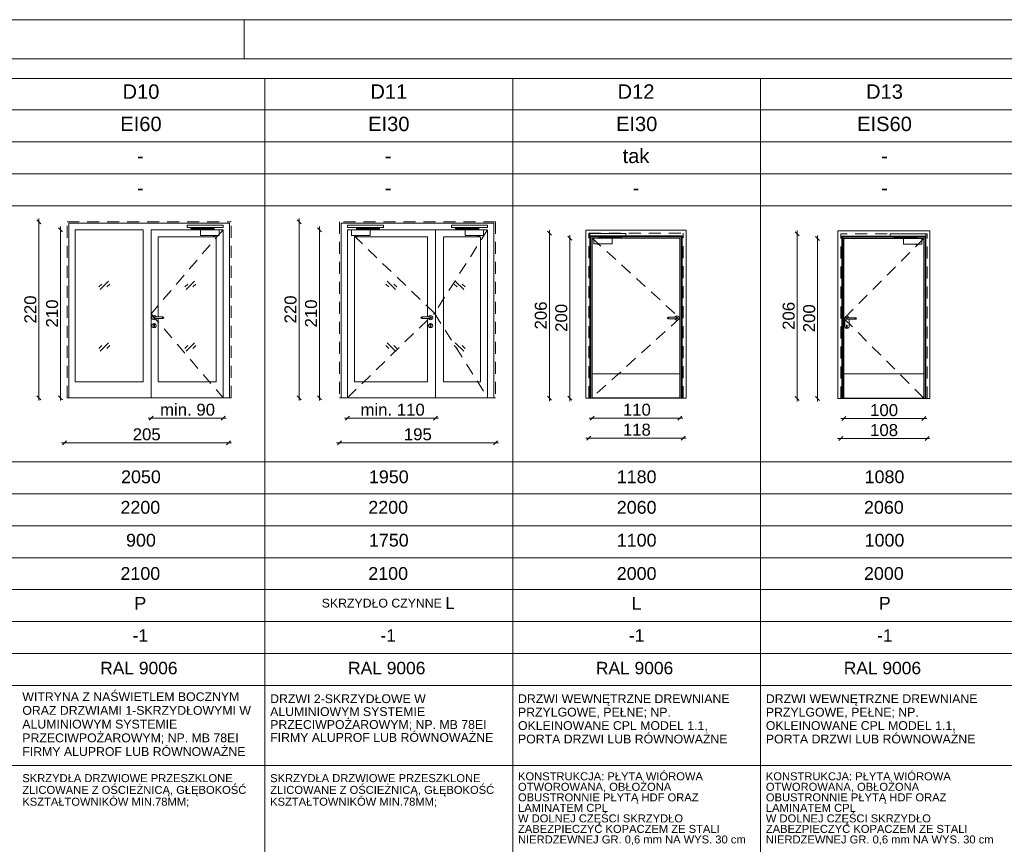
# Paper-space layout 'A-57 ZESTAWIENIE STOLARKI PROJEKTOWANEJ' of a CAD drawing. Header units: millimetres. Extents: x 0 to 900, y 0 to 1010.
# Tile 45 of 63: x 332 to 455, y 907 to 1010. Entities that reach past the tile are written whole.
import ezdxf
from ezdxf.xclip import XClip

# ---------------------------------------------------------------- set-up
doc = ezdxf.new("R2010")
doc.units = ezdxf.units.MM
doc.header["$MEASUREMENT"] = 0
doc.header["$XCLIPFRAME"] = 0
doc.linetypes.add('LINIE_3', pattern=[25, 15, -10])
doc.linetypes.add('Przer. długie kreski', pattern=[2.5, 1.5, -1])
doc.layers.add('0_Nr_pióra__1', color=7, linetype='Continuous', lineweight=20)
doc.layers.add('A_Arkusz_Nr_pióra__1', color=7, linetype='Continuous', lineweight=20)
for name, color, linetype, lineweight, true_color in [('0_Nr_pióra__30', 7, 'Continuous', 5, 0x878787), ('0_Nr_pióra__7', 7, 'Continuous', 18, 0x171717), ('0_Nr_pióra__8', 7, 'Continuous', 13, 0x4c4c4c), ('0_Nr_pióra__94', 7, 'Continuous', 5, 0x3b3b3b), ('A_Arkusz_Nr_pióra__237', 7, 'Continuous', 5, 0x343434)]:
    doc.layers.add(name, color=color, linetype=linetype, lineweight=lineweight, true_color=true_color)
doc.layers.add('A_podrys', color=7, linetype='Continuous')
doc.styles.add('STYL_AUTOMATYCZNY_1', font='arial.ttf')

# ---------------------------------------------------------------- blocks, each defined once
blk = doc.blocks.new('Rysunek_1_1', base_point=(-2089.9, -1946.74))
at = {"layer": '0_Nr_pióra__1', "color": 7, "linetype": 'Continuous', "lineweight": 20}
for p, q in [((334.58, 984.5), (334.08, 985)), ((334.33, 984.75), (334.33, 985.13)), ((334.33, 962.75), (334.33, 984.75)), ((337.3, 983.5), (336.8, 984)), ((337.05, 983.75), (337.05, 984.13)), ((367.12, 984.5), (366.62, 985)), ((366.87, 984.75), (366.87, 985.13)), ((366.87, 962.75), (366.87, 984.75)), ((369.69, 983.5), (369.19, 984)), ((369.44, 983.75), (369.44, 984.13)), ((337.05, 962.75), (337.05, 983.75)), ((369.44, 962.75), (369.44, 983.75)), ((398.43, 983.05), (397.93, 983.55)), ((398.18, 983.3), (398.18, 983.68)), ((398.18, 962.7), (398.18, 983.3)), ((400.99, 982.45), (400.49, 982.95)), ((400.74, 982.7), (400.74, 983.08)), ((429.43, 983), (428.93, 983.5)), ((429.18, 983.25), (429.18, 983.63)), ((429.18, 962.65), (429.18, 983.25)), ((431.99, 982.4), (431.49, 982.9)), ((431.74, 982.65), (431.74, 983.03)), ((400.74, 962.7), (400.74, 982.7)), ((431.74, 962.65), (431.74, 982.65)), ((334.08, 963), (334.58, 962.5)), ((334.33, 962.38), (334.33, 962.75)), ((336.8, 963), (337.3, 962.5)), ((337.05, 962.38), (337.05, 962.75)), ((366.62, 963), (367.12, 962.5)), ((366.87, 962.38), (366.87, 962.75)), ((369.19, 963), (369.69, 962.5)), ((369.44, 962.38), (369.44, 962.75)), ((397.93, 962.95), (398.43, 962.45)), ((398.18, 962.33), (398.18, 962.7)), ((400.49, 962.95), (400.99, 962.45)), ((400.74, 962.33), (400.74, 962.7)), ((428.93, 962.9), (429.43, 962.4)), ((429.18, 962.28), (429.18, 962.65)), ((431.49, 962.9), (431.99, 962.4)), ((431.74, 962.28), (431.74, 962.65)), ((347.99, 960.18), (348.37, 960.18)), ((348.62, 960.43), (348.12, 959.93)), ((348.37, 960.18), (357.37, 960.18)), ((357.12, 959.93), (357.62, 960.43)), ((357.37, 960.18), (357.74, 960.18)), ((372.57, 960.18), (372.94, 960.18)), ((373.19, 960.43), (372.69, 959.93)), ((372.94, 960.18), (383.92, 960.18)), ((383.67, 959.93), (384.17, 960.43)), ((383.92, 960.18), (384.3, 960.18)), ((403.14, 960.18), (403.52, 960.18)), ((403.77, 960.43), (403.27, 959.93)), ((403.52, 960.18), (414.52, 960.18)), ((414.27, 959.93), (414.77, 960.43)), ((414.52, 960.18), (414.89, 960.18)), ((434.64, 960.13), (435.02, 960.13)), ((435.27, 960.38), (434.77, 959.88)), ((435.02, 960.13), (445.02, 960.13)), ((444.77, 959.88), (445.27, 960.38)), ((445.02, 960.13), (445.39, 960.13)), ((337.16, 957.1), (337.54, 957.1)), ((337.79, 957.35), (337.29, 956.85)), ((337.54, 957.1), (358.04, 957.1)), ((357.79, 956.85), (358.29, 957.35)), ((358.04, 957.1), (358.41, 957.1)), ((371.94, 957.1), (371.57, 957.1)), ((372.19, 957.35), (371.69, 956.85)), ((391.44, 957.1), (371.94, 957.1)), ((391.19, 956.85), (391.69, 957.35)), ((391.82, 957.1), (391.44, 957.1)), ((402.74, 957.68), (403.12, 957.68)), ((403.37, 957.93), (402.87, 957.43)), ((403.12, 957.68), (414.92, 957.68)), ((414.67, 957.43), (415.17, 957.93)), ((414.92, 957.68), (415.29, 957.68)), ((434.24, 957.63), (434.62, 957.63)), ((434.87, 957.88), (434.37, 957.38)), ((434.62, 957.63), (445.42, 957.63)), ((445.17, 957.38), (445.67, 957.88)), ((445.42, 957.63), (445.79, 957.63))]:
    blk.add_line(p, q, dxfattribs=at)
at = {"layer": '0_Nr_pióra__30', "color": 252, "linetype": 'Przer. długie kreski', "lineweight": 5, "true_color": 0x878787}
for p, q in [((337.87, 984.75), (358.37, 984.75)), ((337.87, 962.75), (337.87, 984.75)), ((358.37, 962.75), (358.37, 984.75)), ((391.44, 984.75), (371.94, 984.75)), ((371.94, 984.75), (371.94, 962.75)), ((391.44, 984.75), (391.44, 962.75)), ((357.37, 983.75), (348.37, 973.25)), ((383.82, 973.31), (372.94, 983.75)), ((390.44, 983.75), (383.82, 973.31)), ((403.12, 962.7), (403.12, 983.3)), ((403.12, 983.3), (414.92, 983.3)), ((414.92, 962.7), (414.92, 983.3)), ((434.62, 962.65), (434.62, 983.25)), ((445.42, 983.25), (434.62, 983.25)), ((445.42, 962.65), (445.42, 983.25)), ((403.52, 982.7), (414.52, 972.7)), ((445.02, 982.65), (435.02, 972.65)), ((348.37, 973.25), (357.37, 962.75)), ((372.94, 962.75), (383.82, 973.31)), ((383.82, 973.31), (390.44, 962.75)), ((414.52, 972.7), (403.52, 962.75)), ((435.02, 972.65), (445.02, 962.7))]:
    blk.add_line(p, q, dxfattribs=at)
at = {"layer": '0_Nr_pióra__30', "color": 252, "linetype": 'Continuous', "lineweight": 5, "true_color": 0x878787}
for p, q in [((338.07, 984.55), (358.17, 984.55)), ((338.07, 962.75), (338.07, 984.55)), ((358.17, 962.75), (358.17, 984.55)), ((391.24, 984.55), (372.14, 984.55)), ((372.14, 984.55), (372.14, 962.75)), ((391.24, 984.55), (391.24, 962.75)), ((338.87, 964.75), (338.87, 983.75)), ((347.37, 983.75), (338.87, 983.75)), ((347.37, 964.75), (347.37, 983.75)), ((348.37, 983.75), (348.37, 962.75)), ((357.37, 983.75), (348.37, 983.75)), ((349.25, 982.87), (349.25, 972.85)), ((356.49, 982.87), (349.25, 982.87)), ((356.49, 964.75), (356.49, 982.87)), ((357.37, 962.75), (357.37, 983.75)), ((372.94, 983.75), (390.44, 983.75)), ((372.94, 983.75), (372.94, 962.75)), ((373.82, 964.75), (373.82, 982.87)), ((373.82, 982.87), (382.92, 982.87)), ((382.92, 982.87), (382.92, 972.85)), ((383.92, 962.75), (383.92, 983.75)), ((384.92, 982.87), (384.92, 964.75)), ((389.56, 982.87), (384.92, 982.87)), ((389.56, 964.75), (389.56, 982.87)), ((390.44, 983.75), (390.44, 962.75)), ((402.75, 962.7), (402.75, 983.67)), ((402.75, 983.67), (415.29, 983.67)), ((403.25, 982.97), (403.25, 962.7)), ((414.79, 982.97), (403.25, 982.97)), ((403.37, 982.85), (403.37, 962.7)), ((414.67, 982.85), (403.37, 982.85)), ((414.67, 962.7), (414.67, 982.85)), ((414.79, 962.7), (414.79, 982.97)), ((415.29, 983.67), (415.29, 962.7)), ((434.25, 983.62), (434.25, 962.65)), ((445.79, 983.62), (434.25, 983.62)), ((434.75, 962.65), (434.75, 982.92)), ((434.75, 982.92), (445.29, 982.92)), ((434.87, 962.65), (434.87, 982.8)), ((434.87, 982.8), (445.17, 982.8)), ((445.17, 982.8), (445.17, 962.65)), ((445.29, 982.92), (445.29, 962.65)), ((445.79, 962.65), (445.79, 983.62)), ((403.52, 962.7), (403.52, 982.7)), ((403.52, 982.7), (414.52, 982.7)), ((414.52, 982.7), (414.52, 962.7)), ((435.02, 982.65), (435.02, 962.65)), ((445.02, 982.65), (435.02, 982.65)), ((445.02, 962.65), (445.02, 982.65)), ((341.84, 976.61), (342.2, 976.96)), ((341.99, 976.26), (343.05, 977.32)), ((342.84, 976.61), (343.2, 976.96)), ((352.6, 976.61), (352.95, 976.96)), ((352.74, 976.26), (353.81, 977.32)), ((353.6, 976.61), (353.95, 976.96)), ((378.1, 976.61), (377.74, 976.96)), ((378.95, 976.26), (377.89, 977.32)), ((379.1, 976.61), (378.74, 976.96)), ((386.63, 976.61), (386.27, 976.96)), ((387.48, 976.26), (386.42, 977.32)), ((387.63, 976.61), (387.27, 976.96)), ((348.61, 972.98), (348.51, 972.89)), ((348.75, 973.02), (348.61, 972.98)), ((348.88, 972.98), (348.75, 973.02)), ((348.98, 972.89), (348.88, 972.98)), ((383.09, 972.89), (383.19, 972.98)), ((383.19, 972.98), (383.32, 973.02)), ((383.32, 973.02), (383.46, 972.98)), ((383.46, 972.98), (383.56, 972.89)), ((413.9, 972.84), (414, 972.93)), ((414, 972.93), (414.14, 972.97)), ((414.14, 972.97), (414.27, 972.93)), ((414.27, 972.93), (414.37, 972.84)), ((435.4, 972.92), (435.26, 972.88)), ((435.53, 972.88), (435.4, 972.92)), ((348.51, 972.89), (348.48, 972.75)), ((348.48, 972.75), (348.51, 972.62)), ((348.51, 971.89), (348.48, 971.75)), ((348.48, 971.75), (348.51, 971.62)), ((348.51, 972.62), (348.61, 972.52)), ((348.61, 971.98), (348.51, 971.89)), ((348.61, 972.52), (348.75, 972.48)), ((348.75, 972.02), (348.61, 971.98)), ((348.68, 972.82), (348.65, 972.75)), ((348.65, 972.75), (348.68, 972.68)), ((348.69, 972.82), (348.66, 972.75)), ((348.66, 972.75), (348.69, 972.68)), ((348.69, 971.9), (348.67, 971.85)), ((348.67, 971.85), (348.7, 971.8)), ((348.75, 972.85), (348.68, 972.82)), ((348.68, 972.68), (348.75, 972.65)), ((348.75, 971.93), (348.69, 971.9)), ((348.7, 971.63), (348.7, 971.8)), ((348.74, 972.82), (348.72, 972.75)), ((348.72, 972.75), (348.74, 972.68)), ((348.75, 972.85), (349.85, 972.85)), ((348.75, 972.65), (349.85, 972.65)), ((348.75, 972.48), (348.88, 972.52)), ((348.88, 971.98), (348.75, 972.02)), ((348.8, 971.9), (348.75, 971.93)), ((348.81, 972.82), (348.8, 972.75)), ((348.8, 972.75), (348.81, 972.68)), ((348.82, 971.85), (348.8, 971.9)), ((348.8, 971.8), (348.82, 971.85)), ((348.8, 971.8), (348.8, 971.63)), ((348.88, 972.52), (348.98, 972.62)), ((348.98, 971.89), (348.88, 971.98)), ((348.99, 972.85), (348.98, 972.89)), ((348.98, 972.62), (348.99, 972.65)), ((349.02, 971.75), (348.98, 971.89)), ((348.98, 971.62), (349.02, 971.75)), ((349.25, 972.65), (349.25, 964.75)), ((349.78, 972.82), (349.79, 972.75)), ((349.79, 972.75), (349.78, 972.68)), ((349.85, 972.85), (349.92, 972.82)), ((349.85, 972.82), (349.87, 972.75)), ((349.87, 972.75), (349.85, 972.68)), ((349.92, 972.68), (349.85, 972.65)), ((349.9, 972.82), (349.93, 972.75)), ((349.93, 972.75), (349.9, 972.68)), ((349.92, 972.82), (349.95, 972.75)), ((349.95, 972.75), (349.92, 972.68)), ((382.15, 972.82), (382.12, 972.75)), ((382.12, 972.75), (382.15, 972.68)), ((382.17, 972.82), (382.14, 972.75)), ((382.14, 972.75), (382.17, 972.68)), ((382.22, 972.85), (382.15, 972.82)), ((382.15, 972.68), (382.22, 972.65)), ((382.22, 972.82), (382.19, 972.75)), ((382.19, 972.75), (382.22, 972.68)), ((383.32, 972.85), (382.22, 972.85)), ((383.32, 972.65), (382.22, 972.65)), ((382.29, 972.82), (382.28, 972.75)), ((382.28, 972.75), (382.29, 972.68)), ((382.92, 972.65), (382.92, 964.75)), ((383.05, 971.75), (383.09, 971.89)), ((383.09, 971.62), (383.05, 971.75)), ((383.08, 972.85), (383.09, 972.89)), ((383.09, 972.62), (383.08, 972.65)), ((383.19, 972.52), (383.09, 972.62)), ((383.09, 971.89), (383.19, 971.98)), ((383.32, 972.48), (383.19, 972.52)), ((383.19, 971.98), (383.32, 972.02)), ((383.27, 971.9), (383.25, 971.85)), ((383.26, 972.82), (383.27, 972.75)), ((383.27, 972.75), (383.26, 972.68)), ((383.32, 971.93), (383.27, 971.9)), ((383.27, 971.63), (383.27, 971.8)), ((383.32, 972.85), (383.39, 972.82)), ((383.39, 972.68), (383.32, 972.65)), ((383.46, 972.52), (383.32, 972.48)), ((383.32, 972.02), (383.46, 971.98)), ((383.38, 971.9), (383.32, 971.93)), ((383.33, 972.82), (383.35, 972.75)), ((383.35, 972.75), (383.33, 972.68)), ((383.37, 971.8), (383.4, 971.85)), ((383.37, 971.8), (383.37, 971.63)), ((383.38, 972.82), (383.41, 972.75)), ((383.41, 972.75), (383.38, 972.68)), ((383.4, 971.85), (383.38, 971.9)), ((383.39, 972.82), (383.42, 972.75)), ((383.42, 972.75), (383.39, 972.68)), ((383.56, 972.62), (383.46, 972.52)), ((383.46, 971.98), (383.56, 971.89)), ((383.56, 972.89), (383.59, 972.75)), ((383.59, 972.75), (383.56, 972.62)), ((383.56, 971.89), (383.59, 971.75)), ((383.59, 971.75), (383.56, 971.62)), ((412.96, 972.77), (412.94, 972.7)), ((412.94, 972.7), (412.96, 972.63)), ((412.98, 972.77), (412.95, 972.7)), ((412.95, 972.7), (412.98, 972.63)), ((413.04, 972.8), (412.96, 972.77)), ((412.96, 972.63), (413.04, 972.6)), ((413.03, 972.77), (413.01, 972.7)), ((413.01, 972.7), (413.03, 972.63)), ((414.14, 972.8), (413.04, 972.8)), ((414.14, 972.6), (413.04, 972.6)), ((413.1, 972.77), (413.09, 972.7)), ((413.09, 972.7), (413.1, 972.63)), ((413.89, 972.8), (413.9, 972.84)), ((413.9, 972.57), (413.89, 972.6)), ((414, 972.47), (413.9, 972.57)), ((414.14, 972.43), (414, 972.47)), ((414.07, 972.77), (414.08, 972.7)), ((414.08, 972.7), (414.07, 972.63)), ((414.14, 972.8), (414.21, 972.77)), ((414.14, 972.77), (414.16, 972.7)), ((414.16, 972.7), (414.14, 972.63)), ((414.21, 972.63), (414.14, 972.6)), ((414.27, 972.47), (414.14, 972.43)), ((414.19, 972.77), (414.22, 972.7)), ((414.22, 972.7), (414.19, 972.63)), ((414.21, 972.77), (414.24, 972.7)), ((414.24, 972.7), (414.21, 972.63)), ((414.37, 972.57), (414.27, 972.47)), ((414.37, 972.84), (414.41, 972.7)), ((414.41, 972.7), (414.37, 972.57)), ((435.16, 972.79), (435.13, 972.65)), ((435.13, 971.65), (435.13, 972.65)), ((435.26, 972.88), (435.16, 972.79)), ((435.32, 972.72), (435.3, 972.65)), ((435.3, 972.65), (435.32, 972.58)), ((435.34, 972.72), (435.31, 972.65)), ((435.31, 972.65), (435.34, 972.58)), ((435.4, 972.75), (435.32, 972.72)), ((435.32, 972.58), (435.4, 972.55)), ((435.32, 971.75), (435.34, 971.8)), ((435.32, 971.75), (435.35, 971.7)), ((435.4, 971.83), (435.34, 971.8)), ((435.35, 971.7), (435.35, 971.53)), ((435.39, 972.72), (435.37, 972.65)), ((435.37, 972.65), (435.39, 972.58)), ((435.4, 972.75), (436.5, 972.75)), ((435.4, 972.55), (436.5, 972.55)), ((435.45, 971.8), (435.4, 971.83)), ((435.46, 972.72), (435.45, 972.65)), ((435.45, 972.65), (435.46, 972.58)), ((435.45, 971.8), (435.47, 971.75)), ((435.45, 971.7), (435.47, 971.75)), ((435.45, 971.7), (435.45, 971.53)), ((435.63, 972.79), (435.53, 972.88)), ((435.64, 972.75), (435.63, 972.79)), ((435.67, 971.65), (435.67, 972.55)), ((436.43, 972.72), (436.44, 972.65)), ((436.44, 972.65), (436.43, 972.58)), ((436.5, 972.75), (436.57, 972.72)), ((436.5, 972.72), (436.52, 972.65)), ((436.52, 972.65), (436.5, 972.58)), ((436.57, 972.58), (436.5, 972.55)), ((436.55, 972.72), (436.58, 972.65)), ((436.58, 972.65), (436.55, 972.58)), ((436.57, 972.72), (436.6, 972.65)), ((436.6, 972.65), (436.57, 972.58)), ((348.51, 971.62), (348.61, 971.52)), ((348.61, 971.52), (348.75, 971.48)), ((348.71, 971.59), (348.7, 971.63)), ((348.75, 971.58), (348.71, 971.59)), ((348.78, 971.59), (348.75, 971.58)), ((348.75, 971.48), (348.88, 971.52)), ((348.8, 971.63), (348.78, 971.59)), ((348.88, 971.52), (348.98, 971.62)), ((383.19, 971.52), (383.09, 971.62)), ((383.32, 971.48), (383.19, 971.52)), ((383.29, 971.59), (383.27, 971.63)), ((383.32, 971.58), (383.29, 971.59)), ((383.36, 971.59), (383.32, 971.58)), ((383.46, 971.52), (383.32, 971.48)), ((383.37, 971.63), (383.36, 971.59)), ((383.56, 971.62), (383.46, 971.52)), ((435.13, 971.65), (435.16, 971.52)), ((435.16, 971.52), (435.26, 971.42)), ((435.26, 971.42), (435.4, 971.38)), ((435.36, 971.49), (435.35, 971.53)), ((435.4, 971.48), (435.36, 971.49)), ((435.43, 971.49), (435.4, 971.48)), ((435.4, 971.38), (435.53, 971.42)), ((435.45, 971.53), (435.43, 971.49)), ((435.53, 971.42), (435.63, 971.52)), ((435.63, 971.52), (435.67, 971.65)), ((341.84, 968.91), (342.2, 969.26)), ((341.99, 968.56), (343.05, 969.62)), ((342.84, 968.91), (343.2, 969.26)), ((352.6, 968.91), (352.95, 969.26)), ((352.74, 968.56), (353.81, 969.62)), ((353.6, 968.91), (353.95, 969.26)), ((378.1, 968.91), (377.74, 969.26)), ((378.95, 968.56), (377.89, 969.62)), ((379.1, 968.91), (378.74, 969.26)), ((386.63, 968.91), (386.27, 969.26)), ((387.48, 968.56), (386.42, 969.62)), ((387.63, 968.91), (387.27, 969.26)), ((403.52, 965.75), (414.52, 965.75)), ((435.02, 965.75), (445.02, 965.75)), ((347.37, 964.75), (338.87, 964.75)), ((349.25, 964.75), (356.49, 964.75)), ((382.92, 964.75), (373.82, 964.75)), ((384.92, 964.75), (389.56, 964.75)), ((337.87, 962.75), (358.37, 962.75)), ((391.44, 962.75), (371.94, 962.75)), ((415.29, 962.7), (402.75, 962.7)), ((403.52, 962.75), (414.52, 962.75)), ((434.25, 962.65), (445.79, 962.65)), ((445.02, 962.7), (435.02, 962.7))]:
    blk.add_line(p, q, dxfattribs=at)
at = {"layer": '0_Nr_pióra__8', "color": 251, "linetype": 'LINIE_3', "lineweight": 13, "true_color": 0x4c4c4c, "flags": 128}
for points in [[(352.87, 984.02), (352.87, 984.32), (357.37, 984.32), (357.37, 984.02)], [(356.27, 983.77), (356.27, 983.96), (353.46, 983.96), (353.46, 984), (353.35, 984), (353.35, 983.86), (356.18, 983.86), (356.18, 983.77)], [(353.45, 984), (353.36, 984), (353.36, 984.02), (353.45, 984.02)], [(377.44, 984.02), (377.44, 984.32), (372.94, 984.32), (372.94, 984.02)], [(374.04, 983.77), (374.04, 983.96), (376.85, 983.96), (376.85, 984), (376.95, 984), (376.95, 983.86), (374.13, 983.86), (374.13, 983.77)], [(376.86, 984), (376.95, 984), (376.95, 984.02), (376.86, 984.02)], [(385.94, 984.02), (385.94, 984.32), (390.44, 984.32), (390.44, 984.02)], [(389.34, 983.77), (389.34, 983.96), (386.54, 983.96), (386.54, 984), (386.43, 984), (386.43, 983.86), (389.25, 983.86), (389.25, 983.77)], [(386.52, 984), (386.44, 984), (386.44, 984.02), (386.52, 984.02)], [(354.56, 983.75), (356.87, 983.75), (356.87, 983.03), (354.56, 983.03)], [(356.19, 983.77), (356.26, 983.77), (356.26, 983.75), (356.19, 983.75)], [(375.75, 983.75), (373.44, 983.75), (373.44, 983.03), (375.75, 983.03)], [(374.12, 983.77), (374.05, 983.77), (374.05, 983.75), (374.12, 983.75)], [(387.64, 983.75), (389.94, 983.75), (389.94, 983.03), (387.64, 983.03)], [(389.26, 983.77), (389.34, 983.77), (389.34, 983.75), (389.26, 983.75)], [(407.75, 982.97), (407.75, 983.27), (403.25, 983.27), (403.25, 982.97)], [(404.34, 982.72), (404.34, 982.91), (407.15, 982.91), (407.15, 982.95), (407.26, 982.95), (407.26, 982.81), (404.43, 982.81), (404.43, 982.72)], [(407.16, 982.95), (407.25, 982.95), (407.25, 982.97), (407.16, 982.97)], [(440.79, 982.92), (440.79, 983.22), (445.29, 983.22), (445.29, 982.92)], [(444.19, 982.67), (444.19, 982.86), (441.38, 982.86), (441.38, 982.9), (441.27, 982.9), (441.27, 982.76), (444.1, 982.76), (444.1, 982.67)], [(441.37, 982.9), (441.28, 982.9), (441.28, 982.92), (441.37, 982.92)], [(406.05, 982.7), (403.74, 982.7), (403.74, 981.98), (406.05, 981.98)], [(404.43, 982.72), (404.35, 982.72), (404.35, 982.7), (404.43, 982.7)], [(442.48, 982.65), (444.79, 982.65), (444.79, 981.93), (442.48, 981.93)], [(444.1, 982.67), (444.18, 982.67), (444.18, 982.65), (444.1, 982.65)]]:
    blk.add_lwpolyline(points, close=True, dxfattribs=at)
for points in [[(356.12, 983.03), (356.39, 983.03), (356.39, 983, -0.458316), (356.12, 983)], [(374.19, 983.03), (373.91, 983.03), (373.91, 983, 0.458316), (374.19, 983)], [(389.19, 983.03), (389.47, 983.03), (389.47, 983, -0.458316), (389.19, 983)], [(404.49, 981.98), (404.22, 981.98), (404.22, 981.95, 0.458316), (404.49, 981.95)], [(444.04, 981.93), (444.31, 981.93), (444.31, 981.9, -0.458316), (444.04, 981.9)]]:
    blk.add_lwpolyline(points, format="xyb", close=True, dxfattribs=at)
at = {"layer": '0_Nr_pióra__94', "color": 250, "linetype": 'Continuous', "lineweight": 5, "true_color": 0x3b3b3b}
for p, q in [((31.27, 1002.64), (887.6, 1002.64)), ((362.6, 1002.64), (362.6, 812.25)), ((393.6, 1002.64), (393.6, 812.25)), ((424.6, 1002.64), (424.6, 812.25)), ((887.6, 998.75), (35.27, 998.75)), ((887.6, 994.75), (35.27, 994.75)), ((887.6, 990.75), (35.27, 990.75)), ((887.6, 986.75), (35.27, 986.75)), ((35.27, 954.75), (887.6, 954.75)), ((49.45, 950.75), (887.6, 950.75)), ((35.27, 946.75), (887.6, 946.75)), ((49.45, 942.75), (887.6, 942.75)), ((35.27, 938.75), (887.6, 938.75)), ((35.27, 934.75), (889.6, 934.75)), ((35.27, 930.75), (887.6, 930.75)), ((35.27, 926.75), (887.6, 926.75)), ((35.27, 916.75), (856.6, 916.75))]:
    blk.add_line(p, q, dxfattribs=at)
at = {"layer": '0_Nr_pióra__1', "color": 7, "linetype": 'Continuous', "lineweight": 20, "char_height": 1.5, "width": 3.4323, "attachment_point": 7, "rotation": 90, "style": 'STYL_AUTOMATYCZNY_1'}
for s, insert in [('\\A1;{\\pql;\\fArial|b0|i0|c238|p0;\\W1.000000;220}', (334.03, 972.03)), ('\\A1;{\\pql;\\fArial|b0|i0|c238|p0;\\W1.000000;210}', (336.75, 971.53)), ('\\A1;{\\pql;\\fArial|b0|i0|c238|p0;\\W1.000000;220}', (366.57, 972.03)), ('\\A1;{\\pql;\\fArial|b0|i0|c238|p0;\\W1.000000;210}', (369.14, 971.53)), ('\\A1;{\\pql;\\fArial|b0|i0|c238|p0;\\W1.000000;206}', (397.88, 971.28)), ('\\A1;{\\pql;\\fArial|b0|i0|c238|p0;\\W1.000000;200}', (400.44, 970.98)), ('\\A1;{\\pql;\\fArial|b0|i0|c238|p0;\\W1.000000;206}', (428.88, 971.23)), ('\\A1;{\\pql;\\fArial|b0|i0|c238|p0;\\W1.000000;200}', (431.44, 970.93))]:
    blk.add_mtext(s, dxfattribs=dict(at, insert=insert))
at = {"layer": '0_Nr_pióra__1', "color": 7, "linetype": 'Continuous', "lineweight": 20, "char_height": 1.5, "attachment_point": 7, "style": 'STYL_AUTOMATYCZNY_1'}
for s, insert, width in [('\\A1;{\\pql;\\fArial|b0|i0|c238|p0;\\W1.000000;min. 90}', (349.49, 960.48), 6.746), ('\\A1;{\\pql;\\fArial|b0|i0|c238|p0;\\W1.000000;min. 110}', (374.56, 960.48), 7.7374), ('\\A1;{\\pql;\\fArial|b0|i0|c238|p0;\\W1.000000;110}', (407.38, 960.48), 3.2796), ('\\A1;{\\pql;\\fArial|b0|i0|c238|p0;\\W1.000000;100}', (438.3, 960.43), 3.4323), ('\\A1;{\\pql;\\fArial|b0|i0|c238|p0;\\W1.000000;118}', (407.38, 957.98), 3.2796), ('\\A1;{\\pql;\\fArial|b0|i0|c238|p0;\\W1.000000;108}', (438.3, 957.93), 3.4323), ('\\A1;{\\pql;\\fArial|b0|i0|c238|p0;\\W1.000000;205}', (346.07, 957.4), 3.4323), ('\\A1;{\\pql;\\fArial|b0|i0|c238|p0;\\W1.000000;195}', (379.98, 957.4), 3.4323)]:
    blk.add_mtext(s, dxfattribs=dict(at, insert=insert, width=width))
at = {"layer": '0_Nr_pióra__7', "color": 250, "linetype": 'Continuous', "lineweight": 18, "true_color": 0x171717, "style": 'STYL_AUTOMATYCZNY_1'}
for s, insert, char_height, attachment_point in [('\\A1;{\\pqc;\\fArial|b0|i0|c238|p0;\\W1.000000;D10}', (347.1, 1000.09), 1.8, 8), ('\\A1;{\\pqc;\\fArial|b0|i0|c238|p0;\\W1.000000;D11}', (378.1, 1000.12), 1.8, 8), ('\\A1;{\\pqc;\\fArial|b0|i0|c238|p0;\\W1.000000;D12}', (409.02, 1000.12), 1.8, 8), ('\\A1;{\\pqc;\\fArial|b0|i0|c238|p0;\\W1.000000;D13}', (440.1, 1000.09), 1.8, 8), ('\\A1;{\\pqc;\\fArial|b0|i0|c238|p0;\\W1.000000;EI60}', (347.1, 996.05), 1.8, 8), ('\\A1;{\\pqc;\\fArial|b0|i0|c238|p0;\\W1.000000;EI30}', (378.1, 996.05), 1.8, 8), ('\\A1;{\\pqc;\\fArial|b0|i0|c238|p0;\\W1.000000;EI30}', (409.1, 996.05), 1.8, 8), ('\\A1;{\\pqc;\\fArial|b0|i0|c238|p0;\\W1.000000;EIS60}', (440.1, 996.05), 1.8, 8), ('\\A1;{\\pqc;\\fArial|b0|i0|c238|p0;\\W1.000000;tak}', (409.02, 992.05), 1.8, 8), ('\\A1;{\\pqc;\\fArial|b0|i0|c238|p0;\\W1.000000;-}', (347.02, 992.08), 1.8, 8), ('\\A1;{\\pqc;\\fArial|b0|i0|c238|p0;\\W1.000000;-}', (378.02, 992.08), 1.8, 8), ('\\A1;{\\pqc;\\fArial|b0|i0|c238|p0;\\W1.000000;-}', (440.1, 992.08), 1.8, 8), ('\\A1;{\\pqc;\\fArial|b0|i0|c238|p0;\\W1.000000;-}', (347.02, 988.08), 1.8, 8), ('\\A1;{\\pqc;\\fArial|b0|i0|c238|p0;\\W1.000000;-}', (378.02, 988.08), 1.8, 8), ('\\A1;{\\pqc;\\fArial|b0|i0|c238|p0;\\W1.000000;-}', (409.02, 988.08), 1.8, 8), ('\\A1;{\\pqc;\\fArial|b0|i0|c238|p0;\\W1.000000;-}', (440.1, 988.09), 1.8, 8), ('\\A1;{\\pqc;\\fArial|b0|i0|c238|p0;\\W1.000000;2050}', (347.1, 952.04), 1.6, 8), ('\\A1;{\\pqc;\\fArial|b0|i0|c238|p0;\\W1.000000;1950}', (378.1, 952.04), 1.6, 8), ('\\A1;{\\pqc;\\fArial|b0|i0|c238|p0;\\W1.000000;1180}', (409.1, 952.04), 1.6, 8), ('\\A1;{\\pqc;\\fArial|b0|i0|c238|p0;\\W1.000000;1080}', (440.1, 952.04), 1.6, 8), ('\\A1;{\\pqc;\\fArial|b0|i0|c238|p0;\\W1.000000;2200}', (347.02, 948.22), 1.6, 8), ('\\A1;{\\pqc;\\fArial|b0|i0|c238|p0;\\W1.000000;2200}', (378.02, 948.22), 1.6, 8), ('\\A1;{\\pqc;\\fArial|b0|i0|c238|p0;\\W1.000000;2060}', (409.1, 948.22), 1.6, 8), ('\\A1;{\\pqc;\\fArial|b0|i0|c238|p0;\\W1.000000;2060}', (440.02, 948.22), 1.6, 8), ('\\A1;{\\pqc;\\fArial|b0|i0|c238|p0;\\W1.000000;900}', (347.1, 944.11), 1.6, 8), ('\\A1;{\\pqc;\\fArial|b0|i0|c238|p0;\\W1.000000;1750}', (378.1, 944.11), 1.6, 8), ('\\A1;{\\pqc;\\fArial|b0|i0|c238|p0;\\W1.000000;1100}', (409.1, 944.11), 1.6, 8), ('\\A1;{\\pqc;\\fArial|b0|i0|c238|p0;\\W1.000000;1000}', (440.1, 944.11), 1.6, 8), ('\\A1;{\\pqc;\\fArial|b0|i0|c238|p0;\\W1.000000;2100}', (347.02, 939.95), 1.6, 8), ('\\A1;{\\pqc;\\fArial|b0|i0|c238|p0;\\W1.000000;2100}', (378.02, 939.95), 1.6, 8), ('\\A1;{\\pqc;\\fArial|b0|i0|c238|p0;\\W1.000000;2000}', (409.1, 939.95), 1.6, 8), ('\\A1;{\\pqc;\\fArial|b0|i0|c238|p0;\\W1.000000;2000}', (440.02, 939.95), 1.6, 8), ('\\A1;{\\pqc;\\fArial|b0|i0|c238|p0;\\W1.000000;P}', (347.02, 936.25), 1.6, 8), ('\\A1;{\\pqc;\\fArial|b0|i0|c238|p0;\\W1.000000;SKRZYDŁO CZYNNE \\fArial|b0|i0|c238|p0;\\H1.363636x;\\W1.000000;L}', (378.02, 937.82), 1.1, 2), ('\\A1;{\\pqc;\\fArial|b0|i0|c238|p0;\\W1.000000;L}', (409.1, 936.25), 1.6, 8), ('\\A1;{\\pqc;\\fArial|b0|i0|c238|p0;\\W1.000000;P}', (440.14, 936.25), 1.6, 8), ('\\A1;{\\pqc;\\fArial|b0|i0|c238|p0;\\W1.000000;-1}', (347.02, 932.25), 1.5567, 8), ('\\A1;{\\pqc;\\fArial|b0|i0|c238|p0;\\W1.000000;-1}', (378.02, 932.25), 1.5567, 8), ('\\A1;{\\pqc;\\fArial|b0|i0|c238|p0;\\W1.000000;-1}', (409.1, 932.25), 1.5567, 8), ('\\A1;{\\pqc;\\fArial|b0|i0|c238|p0;\\W1.000000;-1}', (440.14, 932.25), 1.5567, 8), ('\\A1;{\\pqc;\\fArial|b0|i0|c238|p0;\\W1.000000;RAL 9006}', (346.84, 928.15), 1.5567, 8), ('\\A1;{\\pqc;\\fArial|b0|i0|c238|p0;\\W1.000000;RAL 9006}', (377.84, 928.15), 1.5567, 8), ('\\A1;{\\pqc;\\fArial|b0|i0|c238|p0;\\W1.000000;RAL 9006}', (408.84, 928.15), 1.5567, 8), ('\\A1;{\\pqc;\\fArial|b0|i0|c238|p0;\\W1.000000;RAL 9006}', (439.84, 928.15), 1.5567, 8)]:
    blk.add_mtext(s, dxfattribs=dict(at, insert=insert, char_height=char_height, attachment_point=attachment_point))
at = {"layer": '0_Nr_pióra__7', "color": 250, "linetype": 'Continuous', "lineweight": 18, "true_color": 0x171717, "width": 29.4591, "attachment_point": 1, "style": 'STYL_AUTOMATYCZNY_1'}
for s, insert, char_height, line_spacing_factor in [('\\A1;{\\pql;\\fArial|b0|i0|c238|p0;\\W1.000000;WITRYNA Z NAŚWIETLEM BOCZNYM \\fArial|b0|i0|c238|p0;\\W1.000000;ORAZ DRZWIAMI 1-SKRZYDŁOWYMI W \\fArial|b0|i0|c238|p0;\\W1.000000;ALUMINIOWYM SYSTEMIE \\fArial|b0|i0|c238|p0;\\W1.000000;PRZECIWPOŻAROWYM; NP. MB 78EI \\fArial|b0|i0|c238|p0;\\W1.000000;FIRMY \\fArial|b0|i0|c238|p0;\\W1.000000;ALUPROF LUB RÓWNOWAŻNE}', (332.26, 925.92), 1.1, 0.934815), ('\\A1;{\\pql;\\fArial|b0|i0|c238|p0;\\W1.000000;DRZWI 2-SKRZYDŁOWE W ALUMINIOWYM SYSTEMIE PRZECIWPOŻAROWYM; NP. MB 78EI FIRMY ALUPROF LUB RÓWNOWAŻNE}', (363.26, 925.67), 1.1, 0.880475), ('\\A1;{\\pql;\\fArial|b0|i0|c238|p0;\\W1.000000;DRZWI WEWNĘTRZNE DREWNIANE \\fArial|b0|i0|c238|p0;\\W1.000000;PRZYLGOWE, PEŁNE; NP. OKLEINOWANE \\fArial|b0|i0|c238|p0;\\W1.000000;CPL MODEL 1.1,  PORTA DRZWI LUB \\fArial|b0|i0|c238|p0;\\W1.000000;RÓWNOWAŻNE}', (394.26, 925.67), 1.1, 0.916119), ('\\A1;{\\pql;\\fArial|b0|i0|c238|p0;\\W1.000000;DRZWI WEWNĘTRZNE DREWNIANE \\fArial|b0|i0|c238|p0;\\W1.000000;PRZYLGOWE, PEŁNE; NP. OKLEINOWANE \\fArial|b0|i0|c238|p0;\\W1.000000;CPL MODEL 1.1,  PORTA DRZWI LUB \\fArial|b0|i0|c238|p0;\\W1.000000;RÓWNOWAŻNE}', (425.26, 925.67), 1.1, 0.916119), ('\\A1;{\\pql;\\fArial|b0|i0|c238|p0;\\W1.000000;SKRZYDŁA DRZWIOWE PRZESZKLONE \\fArial|b0|i0|c238|p0;\\W1.000000;ZLICOWANE Z OŚCIEŻNICĄ, \\fArial|b0|i0|c238|p0;\\W1.000000;GŁĘBOKOŚĆ KSZTAŁTOWNIKÓW \\fArial|b0|i0|c238|p0;\\W1.000000;MIN.78MM;}', (332.26, 915.69), 1, 0.883417), ('\\A1;{\\pql;\\fArial|b0|i0|c238|p0;\\W1.000000;SKRZYDŁA DRZWIOWE PRZESZKLONE \\fArial|b0|i0|c238|p0;\\W1.000000;ZLICOWANE Z OŚCIEŻNICĄ, \\fArial|b0|i0|c238|p0;\\W1.000000;GŁĘBOKOŚĆ KSZTAŁTOWNIKÓW \\fArial|b0|i0|c238|p0;\\W1.000000;MIN.78MM;}', (363.26, 915.69), 1, 0.883417), ('\\A1;{\\pql;\\fArial|b0|i0|c238|p0;\\W1.000000;KONSTRUKCJA: PŁYTA WIÓROWA OTWOROWANA, OBŁOŻONA OBUSTRONNIE PŁYTĄ HDF ORAZ LAMINATEM CPL\\P\\pql;\\fArial|b0|i0|c238|p0;\\W1.000000;W DOLNEJ CZĘŚCI SKRZYDŁO ZABEZPIECZYĆ KOPACZEM ZE STALI NIERDZEWNEJ GR. 0,6 mm NA WYS. 30 cm}', (394.26, 915.92), 1, 0.789177), ('\\A1;{\\pql;\\fArial|b0|i0|c238|p0;\\W1.000000;KONSTRUKCJA: PŁYTA WIÓROWA OTWOROWANA, OBŁOŻONA OBUSTRONNIE PŁYTĄ HDF ORAZ LAMINATEM CPL\\P\\pql;\\fArial|b0|i0|c238|p0;\\W1.000000;W DOLNEJ CZĘŚCI SKRZYDŁO ZABEZPIECZYĆ KOPACZEM ZE STALI NIERDZEWNEJ GR. 0,6 mm NA WYS. 30 cm}', (425.26, 915.92), 1, 0.789177)]:
    blk.add_mtext(s, dxfattribs=dict(at, insert=insert, char_height=char_height, line_spacing_factor=line_spacing_factor))

psp = doc.layouts.new('A-57 ZESTAWIENIE STOLARKI PROJEKTOWANEJ')

# ---------------------------------------------------------------- linework, layer by layer
at = {"layer": 'A_Arkusz_Nr_pióra__1', "color": 7, "linetype": 'Continuous', "lineweight": 20}
psp.add_line((895.1, 1005.1), (29.9, 1005.1), dxfattribs=at)
at = {"layer": 'A_Arkusz_Nr_pióra__1', "color": 7, "linetype": 'Continuous', "lineweight": 20, "flags": 128}
psp.add_lwpolyline([(0, 1010), (900, 1010), (900, 0), (0, 0)], close=True, dxfattribs=at)
at = {"layer": 'A_Arkusz_Nr_pióra__237', "color": 250, "linetype": 'Continuous', "lineweight": 5, "true_color": 0x343434}
psp.add_line((360, 1005.1), (360, 1010), dxfattribs=at)

# ---------------------------------------------------------------- block references
at = {"layer": 'A_podrys', "color": 37, "linetype": 'Continuous', "lineweight": 5, "true_color": 0x656532}
ref = psp.add_blockref('Rysunek_1_1', (-2089.9, -1946.74), dxfattribs=at)
XClip(ref).set_block_clipping_path([(28.6628210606, 4.9003190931), (892.6953650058, 1005.4179299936)])

doc.saveas('drawing.dxf')
